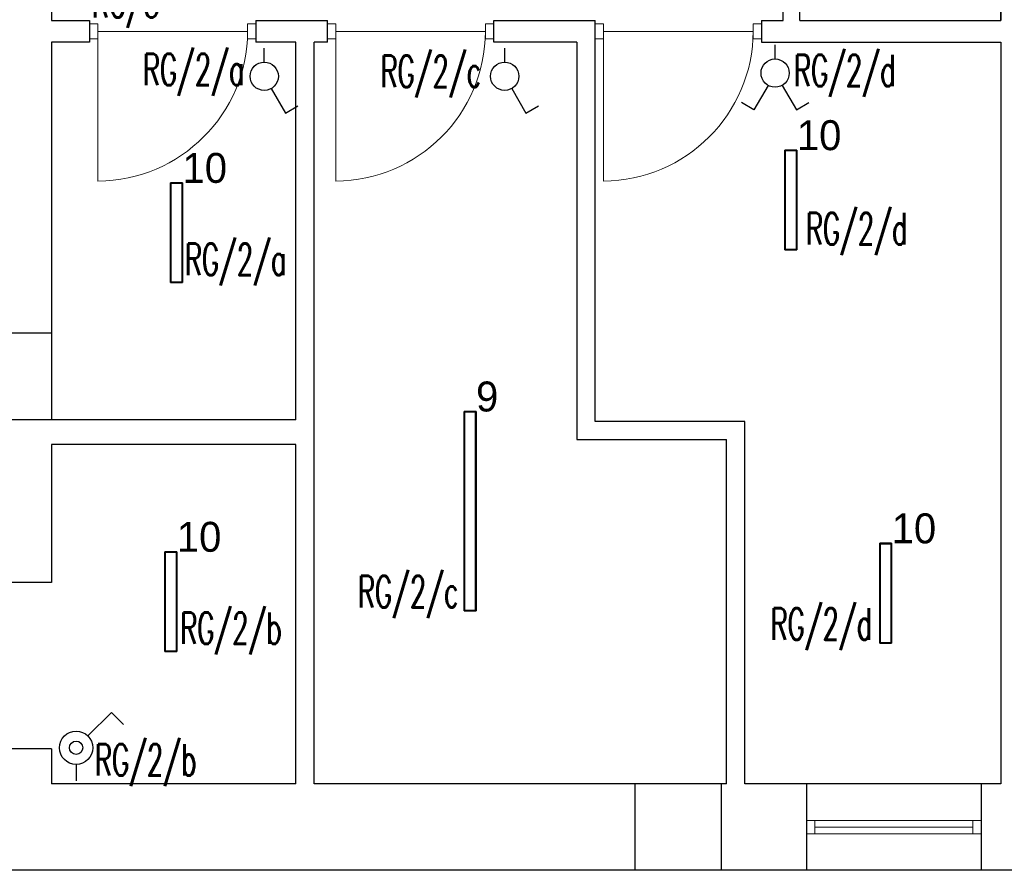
# Model space of a CAD drawing. Header units: millimetres. Extents: x 2260 to 32334, y -33324 to 11762.
# Tile 30 of 79: x 3332 to 3924, y 6301 to 6813. Entities that reach past the tile are written whole.
import ezdxf
from ezdxf.enums import TextEntityAlignment as Align

# ---------------------------------------------------------------- set-up
doc = ezdxf.new("R2010")
doc.units = ezdxf.units.MM
for name, color, linetype in [('DLX_BLD0_LUM', 142, 'Continuous'), ('DLX_BLD0_LUMKEY_IDX', 142, 'Continuous'), ('EL_OS_Adres_Opraw', 7, 'Continuous'), ('EL_OSPRZĘT OŚW.', 142, 'Continuous')]:
    doc.layers.add(name, color=color, linetype=linetype)
doc.layers.add('stolarka', color=3, linetype='Continuous', lineweight=9)
doc.layers.add('ściany nośne', color=1, linetype='Continuous', lineweight=25)
doc.styles.add('ADESK1', font='romans', dxfattribs={"oblique": 15})
doc.styles.add('TableTextStyle', font='txt')

# ---------------------------------------------------------------- blocks, each defined once
blk = doc.blocks.new('A$C79356FD1')
at = {"ltscale": 0.5}
blk.add_line((0, 0.5, -66), (0, 0, -66), dxfattribs=at)

msp = doc.modelspace()

# ---------------------------------------------------------------- linework, layer by layer
at = {"layer": 'DLX_BLD0_LUM'}
for points in [[(3792.538, 6674.327, 0), (3792.538, 6734.327, 0)], [(3792.538, 6734.327, 0), (3792.538, 6734.327, 0)], [(3792.538, 6734.327, 0), (3792.538, 6674.327, 0)], [(3792.538, 6734.327, 0), (3799.738, 6734.327, 0)], [(3799.738, 6734.327, 0), (3792.538, 6734.327, 0)], [(3792.538, 6734.327, 0), (3792.538, 6734.327, 0)], [(3792.538, 6734.327, 0), (3792.538, 6674.327, 0)], [(3799.738, 6734.327, 0), (3792.538, 6734.327, 0)], [(3792.538, 6674.327, 0), (3792.538, 6734.327, 0)], [(3792.538, 6734.327, 0), (3799.738, 6734.327, 0)], [(3792.788, 6734.077, 0), (3792.788, 6674.577, 0)], [(3799.488, 6734.077, 0), (3792.788, 6734.077, 0)], [(3792.788, 6674.577, 0), (3792.788, 6734.077, 0)], [(3792.788, 6734.077, 0), (3799.488, 6734.077, 0)], [(3799.488, 6674.577, 0), (3799.488, 6734.077, 0)], [(3799.488, 6734.077, 0), (3799.488, 6674.577, 0)], [(3799.738, 6734.327, 0), (3799.738, 6674.327, 0)], [(3799.738, 6674.327, 0), (3799.738, 6734.327, 0)], [(3799.738, 6734.327, 0), (3799.738, 6734.327, 0)], [(3799.738, 6734.327, 0), (3799.738, 6734.327, 0)], [(3799.738, 6674.327, 0), (3799.738, 6734.327, 0)], [(3799.738, 6734.327, 0), (3799.738, 6674.327, 0)], [(3423.107, 6654.647, 0), (3423.107, 6714.647, 0)], [(3423.107, 6714.647, 0), (3423.107, 6714.647, 0)], [(3423.107, 6714.647, 0), (3423.107, 6654.647, 0)], [(3423.107, 6714.647, 0), (3430.307, 6714.647, 0)], [(3430.307, 6714.647, 0), (3423.107, 6714.647, 0)], [(3423.107, 6714.647, 0), (3423.107, 6714.647, 0)], [(3423.107, 6714.647, 0), (3423.107, 6654.647, 0)], [(3430.307, 6714.647, 0), (3423.107, 6714.647, 0)], [(3423.107, 6654.647, 0), (3423.107, 6714.647, 0)], [(3423.107, 6714.647, 0), (3430.307, 6714.647, 0)], [(3423.357, 6714.397, 0), (3423.357, 6654.897, 0)], [(3430.057, 6714.397, 0), (3423.357, 6714.397, 0)], [(3423.357, 6654.897, 0), (3423.357, 6714.397, 0)], [(3423.357, 6714.397, 0), (3430.057, 6714.397, 0)], [(3430.057, 6654.897, 0), (3430.057, 6714.397, 0)], [(3430.057, 6714.397, 0), (3430.057, 6654.897, 0)], [(3430.307, 6714.647, 0), (3430.307, 6654.647, 0)], [(3430.307, 6654.647, 0), (3430.307, 6714.647, 0)], [(3430.307, 6714.647, 0), (3430.307, 6714.647, 0)], [(3430.307, 6714.647, 0), (3430.307, 6714.647, 0)], [(3430.307, 6654.647, 0), (3430.307, 6714.647, 0)], [(3430.307, 6714.647, 0), (3430.307, 6654.647, 0)], [(3799.738, 6674.327, 0), (3792.538, 6674.327, 0)], [(3792.538, 6674.327, 0), (3792.538, 6674.327, 0)], [(3792.538, 6674.327, 0), (3799.738, 6674.327, 0)], [(3792.538, 6674.327, 0), (3792.538, 6674.327, 0)], [(3792.538, 6674.327, 0), (3799.738, 6674.327, 0)], [(3799.738, 6674.327, 0), (3792.538, 6674.327, 0)], [(3792.788, 6674.577, 0), (3799.488, 6674.577, 0)], [(3799.488, 6674.577, 0), (3792.788, 6674.577, 0)], [(3799.738, 6674.327, 0), (3799.738, 6674.327, 0)], [(3799.738, 6674.327, 0), (3799.738, 6674.327, 0)], [(3430.307, 6654.647, 0), (3423.107, 6654.647, 0)], [(3423.107, 6654.647, 0), (3423.107, 6654.647, 0)], [(3423.107, 6654.647, 0), (3430.307, 6654.647, 0)], [(3423.107, 6654.647, 0), (3423.107, 6654.647, 0)], [(3423.107, 6654.647, 0), (3430.307, 6654.647, 0)], [(3430.307, 6654.647, 0), (3423.107, 6654.647, 0)], [(3423.357, 6654.897, 0), (3430.057, 6654.897, 0)], [(3430.057, 6654.897, 0), (3423.357, 6654.897, 0)], [(3430.307, 6654.647, 0), (3430.307, 6654.647, 0)], [(3430.307, 6654.647, 0), (3430.307, 6654.647, 0)], [(3599.615, 6457.185, 0), (3599.615, 6577.185, 0)], [(3599.615, 6577.185, 0), (3599.615, 6577.185, 0)], [(3599.615, 6577.185, 0), (3599.615, 6457.185, 0)], [(3599.615, 6577.185, 0), (3606.815, 6577.185, 0)], [(3606.815, 6577.185, 0), (3599.615, 6577.185, 0)], [(3599.615, 6577.185, 0), (3599.615, 6577.185, 0)], [(3599.615, 6577.185, 0), (3599.615, 6457.185, 0)], [(3606.815, 6577.185, 0), (3599.615, 6577.185, 0)], [(3599.615, 6457.185, 0), (3599.615, 6577.185, 0)], [(3599.615, 6577.185, 0), (3606.815, 6577.185, 0)], [(3599.865, 6576.935, 0), (3599.865, 6457.435, 0)], [(3606.565, 6576.935, 0), (3599.865, 6576.935, 0)], [(3599.865, 6457.435, 0), (3599.865, 6576.935, 0)], [(3599.865, 6576.935, 0), (3606.565, 6576.935, 0)], [(3606.565, 6457.435, 0), (3606.565, 6576.935, 0)], [(3606.565, 6576.935, 0), (3606.565, 6457.435, 0)], [(3606.815, 6577.185, 0), (3606.815, 6457.185, 0)], [(3606.815, 6457.185, 0), (3606.815, 6577.185, 0)], [(3606.815, 6577.185, 0), (3606.815, 6577.185, 0)], [(3606.815, 6577.185, 0), (3606.815, 6577.185, 0)], [(3606.815, 6457.185, 0), (3606.815, 6577.185, 0)], [(3606.815, 6577.185, 0), (3606.815, 6457.185, 0)], [(3849.531, 6437.884, 0), (3849.531, 6497.884, 0)], [(3849.531, 6497.884, 0), (3849.531, 6497.884, 0)], [(3849.531, 6497.884, 0), (3849.531, 6437.884, 0)], [(3849.531, 6497.884, 0), (3856.731, 6497.884, 0)], [(3856.731, 6497.884, 0), (3849.531, 6497.884, 0)], [(3849.531, 6497.884, 0), (3849.531, 6497.884, 0)], [(3849.531, 6497.884, 0), (3849.531, 6437.884, 0)], [(3856.731, 6497.884, 0), (3849.531, 6497.884, 0)], [(3849.531, 6437.884, 0), (3849.531, 6497.884, 0)], [(3849.531, 6497.884, 0), (3856.731, 6497.884, 0)], [(3849.781, 6497.634, 0), (3849.781, 6438.134, 0)], [(3856.481, 6497.634, 0), (3849.781, 6497.634, 0)], [(3849.781, 6438.134, 0), (3849.781, 6497.634, 0)], [(3849.781, 6497.634, 0), (3856.481, 6497.634, 0)], [(3856.481, 6438.134, 0), (3856.481, 6497.634, 0)], [(3856.481, 6497.634, 0), (3856.481, 6438.134, 0)], [(3856.731, 6497.884, 0), (3856.731, 6437.884, 0)], [(3856.731, 6437.884, 0), (3856.731, 6497.884, 0)], [(3856.731, 6497.884, 0), (3856.731, 6497.884, 0)], [(3856.731, 6497.884, 0), (3856.731, 6497.884, 0)], [(3856.731, 6437.884, 0), (3856.731, 6497.884, 0)], [(3856.731, 6497.884, 0), (3856.731, 6437.884, 0)], [(3419.697, 6432.801, 0), (3419.697, 6492.801, 0)], [(3419.697, 6492.801, 0), (3419.697, 6492.801, 0)], [(3419.697, 6492.801, 0), (3419.697, 6432.801, 0)], [(3419.697, 6492.801, 0), (3426.897, 6492.801, 0)], [(3426.897, 6492.801, 0), (3419.697, 6492.801, 0)], [(3419.697, 6492.801, 0), (3419.697, 6492.801, 0)], [(3419.697, 6492.801, 0), (3419.697, 6432.801, 0)], [(3426.897, 6492.801, 0), (3419.697, 6492.801, 0)], [(3419.697, 6432.801, 0), (3419.697, 6492.801, 0)], [(3419.697, 6492.801, 0), (3426.897, 6492.801, 0)], [(3419.947, 6492.551, 0), (3419.947, 6433.051, 0)], [(3426.647, 6492.551, 0), (3419.947, 6492.551, 0)], [(3419.947, 6433.051, 0), (3419.947, 6492.551, 0)], [(3419.947, 6492.551, 0), (3426.647, 6492.551, 0)], [(3426.647, 6433.051, 0), (3426.647, 6492.551, 0)], [(3426.647, 6492.551, 0), (3426.647, 6433.051, 0)], [(3426.897, 6492.801, 0), (3426.897, 6432.801, 0)], [(3426.897, 6432.801, 0), (3426.897, 6492.801, 0)], [(3426.897, 6492.801, 0), (3426.897, 6492.801, 0)], [(3426.897, 6492.801, 0), (3426.897, 6492.801, 0)], [(3426.897, 6432.801, 0), (3426.897, 6492.801, 0)], [(3426.897, 6492.801, 0), (3426.897, 6432.801, 0)], [(3606.815, 6457.185, 0), (3599.615, 6457.185, 0)], [(3599.615, 6457.185, 0), (3599.615, 6457.185, 0)], [(3599.615, 6457.185, 0), (3606.815, 6457.185, 0)], [(3599.615, 6457.185, 0), (3599.615, 6457.185, 0)], [(3599.615, 6457.185, 0), (3606.815, 6457.185, 0)], [(3606.815, 6457.185, 0), (3599.615, 6457.185, 0)], [(3599.865, 6457.435, 0), (3606.565, 6457.435, 0)], [(3606.565, 6457.435, 0), (3599.865, 6457.435, 0)], [(3606.815, 6457.185, 0), (3606.815, 6457.185, 0)], [(3606.815, 6457.185, 0), (3606.815, 6457.185, 0)], [(3856.731, 6437.884, 0), (3849.531, 6437.884, 0)], [(3849.531, 6437.884, 0), (3849.531, 6437.884, 0)], [(3849.531, 6437.884, 0), (3856.731, 6437.884, 0)], [(3849.531, 6437.884, 0), (3849.531, 6437.884, 0)], [(3849.531, 6437.884, 0), (3856.731, 6437.884, 0)], [(3856.731, 6437.884, 0), (3849.531, 6437.884, 0)], [(3849.781, 6438.134, 0), (3856.481, 6438.134, 0)], [(3856.481, 6438.134, 0), (3849.781, 6438.134, 0)], [(3856.731, 6437.884, 0), (3856.731, 6437.884, 0)], [(3856.731, 6437.884, 0), (3856.731, 6437.884, 0)], [(3426.897, 6432.801, 0), (3419.697, 6432.801, 0)], [(3419.697, 6432.801, 0), (3419.697, 6432.801, 0)], [(3419.697, 6432.801, 0), (3426.897, 6432.801, 0)], [(3419.697, 6432.801, 0), (3419.697, 6432.801, 0)], [(3419.697, 6432.801, 0), (3426.897, 6432.801, 0)], [(3426.897, 6432.801, 0), (3419.697, 6432.801, 0)], [(3419.947, 6433.051, 0), (3426.647, 6433.051, 0)], [(3426.647, 6433.051, 0), (3419.947, 6433.051, 0)], [(3426.897, 6432.801, 0), (3426.897, 6432.801, 0)], [(3426.897, 6432.801, 0), (3426.897, 6432.801, 0)]]:
    msp.add_polyline3d(points, dxfattribs=at)
at = {"layer": 'EL_OSPRZĘT OŚW.'}
for p, q in [((3786.674, 6789.162), (3786.674, 6797.662)), ((3479.439, 6787.24), (3479.439, 6795.74)), ((3624.038, 6787.24), (3624.038, 6795.74)), ((3483.689, 6771.379), (3492.189, 6756.657)), ((3628.288, 6771.379), (3636.788, 6756.657)), ((3782.424, 6773.3), (3773.924, 6758.578)), ((3790.924, 6773.3), (3799.424, 6758.578)), ((3773.924, 6758.578), (3766.44, 6762.899)), ((3799.424, 6758.578), (3806.908, 6762.899)), ((3492.189, 6756.657), (3499.673, 6760.977)), ((3636.788, 6756.657), (3644.272, 6760.977))]:
    msp.add_line(p, q, dxfattribs=at)
at = {"layer": 'EL_OSPRZĘT OŚW.', "ltscale": 0.5}
for p, q in [((3373.392, 6382.033), (3387.534, 6396.175)), ((3387.534, 6396.175), (3394.723, 6388.986))]:
    msp.add_line(p, q, dxfattribs=at)
at = {"layer": 'EL_OSPRZĘT OŚW.'}
for centre in [(3479.439, 6778.74), (3624.038, 6778.74), (3786.674, 6780.662)]:
    msp.add_circle(centre, 8.5, dxfattribs=at)
at = {"layer": 'EL_OSPRZĘT OŚW.', "ltscale": 0.5}
for major_axis, start_param, end_param in [((7.071, -7.071), 0.7853982, 7.0685835), ((2.828, 2.828), -0.7853982, 5.4977871)]:
    msp.add_ellipse((3366.321, 6374.962), major_axis=major_axis, ratio=1, start_param=start_param, end_param=end_param, dxfattribs=at)
at = {"layer": 'stolarka', "color": 0}
for p, q in [((3379.471, 6810.273), (3374.471, 6810.273)), ((3379.471, 6801.273), (3379.471, 6810.273)), ((3469.471, 6810.273), (3474.471, 6810.273)), ((3469.471, 6801.273), (3469.471, 6810.273)), ((3522.471, 6810.273), (3517.471, 6810.273)), ((3522.471, 6801.273), (3522.471, 6810.273)), ((3612.471, 6810.273), (3617.471, 6810.273)), ((3612.471, 6801.273), (3612.471, 6810.273)), ((3683.471, 6810.273), (3678.471, 6810.273)), ((3683.471, 6801.273), (3683.471, 6810.273)), ((3773.471, 6810.273), (3778.471, 6810.273)), ((3773.471, 6801.273), (3773.471, 6810.273)), ((3379.471, 6805.773), (3469.471, 6805.773)), ((3379.471, 6805.773), (3379.471, 6715.773)), ((3522.471, 6805.773), (3612.471, 6805.773)), ((3522.471, 6805.773), (3522.471, 6715.773)), ((3683.471, 6805.773), (3773.471, 6805.773)), ((3683.471, 6805.773), (3683.471, 6715.773)), ((3379.471, 6801.273), (3374.471, 6801.273)), ((3469.471, 6801.273), (3474.471, 6801.273)), ((3522.471, 6801.273), (3517.471, 6801.273)), ((3612.471, 6801.273), (3617.471, 6801.273)), ((3683.471, 6801.273), (3678.471, 6801.273)), ((3773.471, 6801.273), (3778.471, 6801.273)), ((3805.481, 6331.24), (3810.481, 6331.24)), ((3810.481, 6331.24), (3810.481, 6323.24)), ((3905.481, 6331.24), (3810.481, 6331.24)), ((3910.481, 6331.24), (3905.481, 6331.24)), ((3905.481, 6331.24), (3905.481, 6323.24)), ((3905.481, 6327.24), (3810.481, 6327.24)), ((3810.481, 6323.24), (3805.481, 6323.24)), ((3905.481, 6323.24), (3810.481, 6323.24)), ((3905.481, 6323.24), (3910.481, 6323.24))]:
    msp.add_line(p, q, dxfattribs=at)
for points in [[(3379.471, 6715.773, 0.4115446), (3469.471, 6805.773)], [(3522.471, 6715.773, 0.4115446), (3612.471, 6805.773)], [(3683.471, 6715.773, 0.4115446), (3773.471, 6805.773)]]:
    msp.add_lwpolyline(points, format="xyb", dxfattribs=at)
at = {"layer": 'ściany nośne', "color": 0}
for p, q in [((3791.471, 6812.273), (3791.471, 6925.273)), ((3801.471, 6812.273), (3801.471, 6925.273)), ((3922.481, 6925.273), (3922.481, 6812.273)), ((3922.481, 6812.273), (3922.481, 6925.273)), ((3351.471, 6818.773), (3351.471, 6812.273)), ((3351.471, 6812.273), (3374.471, 6812.273)), ((3374.471, 6812.273), (3374.471, 6799.273)), ((3474.471, 6812.273), (3517.471, 6812.273)), ((3474.471, 6812.273), (3474.471, 6799.273)), ((3517.471, 6799.273), (3517.471, 6812.273)), ((3617.471, 6812.273), (3678.471, 6812.273)), ((3617.471, 6812.273), (3678.471, 6812.273)), ((3617.471, 6799.273), (3617.471, 6812.273)), ((3678.471, 6799.257), (3678.471, 6812.29)), ((3778.471, 6812.29), (3778.471, 6799.257)), ((3778.471, 6812.273), (3791.471, 6812.273)), ((3801.471, 6812.273), (3922.481, 6812.273)), ((3374.471, 6799.273), (3351.471, 6799.273)), ((3351.471, 6799.273), (3351.471, 6572.24)), ((3498.481, 6799.273), (3474.471, 6799.273)), ((3498.481, 6572.24), (3498.481, 6799.273)), ((3517.471, 6799.273), (3509.481, 6799.273)), ((3509.481, 6353.24), (3509.481, 6799.273)), ((3667.481, 6799.246), (3617.471, 6799.273)), ((3667.481, 6799.273), (3667.481, 6571.24)), ((3678.471, 6799.24), (3678.481, 6799.24)), ((3678.481, 6571.24), (3678.481, 6799.24)), ((3778.471, 6799.24), (3922.481, 6799.24)), ((3922.481, 6799.24), (3922.481, 6746.273)), ((3922.481, 6746.273), (3922.481, 6353.24)), ((3351.471, 6624.24), (3299.471, 6624.24)), ((3351.471, 6572.24), (3299.471, 6572.24)), ((3498.481, 6572.24), (3351.471, 6572.24)), ((3667.481, 6571.24), (3667.481, 6560.24)), ((3768.481, 6571.24), (3678.481, 6571.24)), ((3768.481, 6353.24), (3768.481, 6571.24)), ((3351.471, 6557.24), (3351.471, 6474.24)), ((3498.481, 6557.24), (3351.471, 6557.24)), ((3498.481, 6353.24), (3498.481, 6557.24)), ((3667.481, 6560.24), (3757.481, 6560.24)), ((3757.481, 6353.24), (3757.481, 6560.24)), ((3351.471, 6474.24), (3299.471, 6474.24)), ((3351.471, 6374.24), (3299.471, 6374.24)), ((3351.471, 6374.24), (3351.471, 6353.24)), ((3498.481, 6353.24), (3351.471, 6353.24)), ((3757.481, 6353.24), (3509.481, 6353.24)), ((3702.481, 6301.24), (3702.481, 6353.24)), ((3754.481, 6301.24), (3754.481, 6353.24)), ((3922.481, 6353.24), (3768.481, 6353.24)), ((3805.481, 6353.24), (3805.481, 6301.24)), ((3910.481, 6353.24), (3910.481, 6301.24)), ((5875.471, 6301.24), (3299.471, 6301.24))]:
    msp.add_line(p, q, dxfattribs=at)

# ---------------------------------------------------------------- block references
at = {"layer": 'EL_OSPRZĘT OŚW.', "ltscale": 0.5, "xscale": 20, "yscale": 20, "zscale": 0.1, "rotation": 359.9999999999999}
msp.add_blockref('A$C79356FD1', (3366.321, 6354.962, 6.6), dxfattribs=at)

# ---------------------------------------------------------------- texts
at = {"layer": 'DLX_BLD0_LUMKEY_IDX', "style": 'TableTextStyle'}
for s, p in [('10', (3799.738, 6734.327)), ('10', (3430.307, 6714.647)), ('9', (3606.815, 6577.185)), ('10', (3856.731, 6497.884)), ('10', (3426.897, 6492.801))]:
    msp.add_text(s, height=18, dxfattribs=at).set_placement(p)
at = {"layer": 'EL_OS_Adres_Opraw', "style": 'ADESK1', "width": 0.6}
for s, p in [('RG/3', (3396.265, 6833.15, -1120.897)), ('RG/2/a', (3437.023, 6792.348, -1120.897)), ('RG/2/c', (3579.667, 6791.232, -1120.897)), ('RG/2/d', (3828.567, 6791.718, -1120.897)), ('RG/2/d', (3835.698, 6696.554, -1120.897)), ('RG/2/a', (3462.253, 6678.184, -1120.897)), ('RG/2/c', (3566.082, 6478.289, -1120.897)), ('RG/2/d', (3814.497, 6458.881, -1120.897)), ('RG/2/b', (3459.465, 6456.375, -1120.897)), ('RG/2/b', (3408.205, 6377.192, -1120.897))]:
    msp.add_text(s, height=19, rotation=359.999997, dxfattribs=at).set_placement(p, align=Align.TOP_CENTER)

doc.saveas('drawing.dxf')
